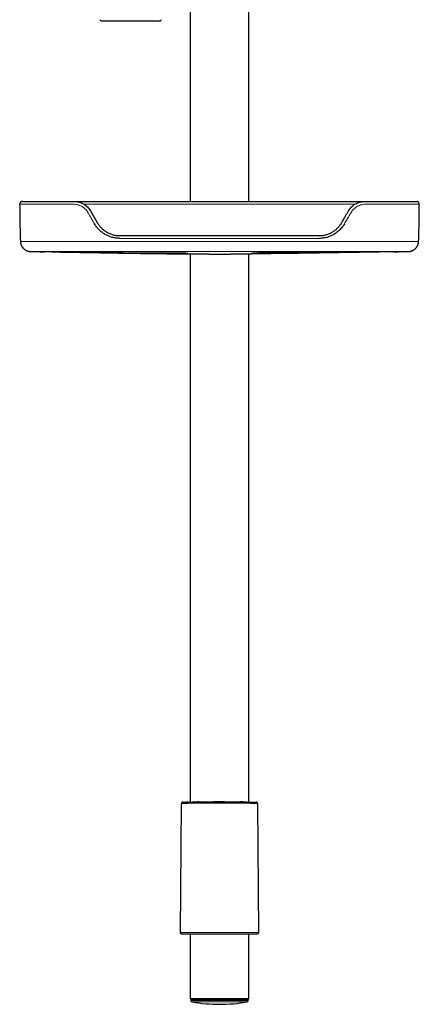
# Model space of a CAD drawing. Header units: millimetres. Extents: x 8 to 846, y 12 to 2113.
# Tile 225 of 256: x 436 to 588, y 1099 to 1474. Entities that reach past the tile are written whole.
import ezdxf

# ---------------------------------------------------------------- set-up
doc = ezdxf.new("R2010")
doc.units = ezdxf.units.MM

msp = doc.modelspace()

# ---------------------------------------------------------------- linework, layer by layer
at = {"color": 7, "linetype": 'Continuous', "lineweight": 30}
for p, q in [((500.69, 1508), (500.69, 1405)), ((523.19, 1405), (523.19, 1508)), ((489.17, 1473.8), (466.91, 1473.8)), ((497.25, 1405), (526.62, 1405)), ((462.68, 1401.5), (463.23, 1400.55)), ((463.23, 1400.55), (465.28, 1397)), ((473.94, 1392), (549.94, 1392)), ((440.03, 1385.95), (440.08, 1385.95)), ((496.93, 1385.07), (496.45, 1385.08)), ((500.69, 1385.04), (500.69, 1176.1)), ((523.19, 1176.1), (523.19, 1385.04)), ((497.37, 1175.53), (496.94, 1126.37)), ((499.31, 1176.07), (499.22, 1176.06)), ((526.93, 1126.37), (526.51, 1175.54)), ((497.42, 1125.87), (498.38, 1125.83)), ((498.39, 1125.83), (525.48, 1125.83)), ((500.69, 1125.83), (500.69, 1101.2)), ((523.19, 1101.2), (523.19, 1125.83)), ((525.5, 1125.83), (526.45, 1125.87)), ((500.69, 1101.2), (500.89, 1101)), ((500.69, 1101.2), (523.19, 1101.2)), ((522.99, 1101), (500.89, 1101)), ((500.99, 1100.69), (501, 1100.41)), ((522.88, 1100.41), (522.88, 1100.69)), ((522.99, 1101), (523.19, 1101.2))]:
    msp.add_line(p, q, dxfattribs=at)
at = {"color": 8, "linetype": 'Continuous', "lineweight": 0}
for p, q in [((527.62, 1404.02), (496.25, 1404.02)), ((447.94, 1385.83), (447.94, 1385.82)), ((447.94, 1385.82), (447.94, 1385.83)), ((496.93, 1385.07), (496.93, 1385.07)), ((526.94, 1385.27), (526.94, 1385.41)), ((526.94, 1385.07), (526.94, 1385.07)), ((526.94, 1385.07), (526.94, 1385.07)), ((575.94, 1385.83), (575.94, 1385.82)), ((575.94, 1385.82), (575.94, 1385.83)), ((496.94, 1126.37), (526.93, 1126.37)), ((526.45, 1125.87), (497.42, 1125.87)), ((498.38, 1125.83), (525.5, 1125.83)), ((511.94, 1100.69), (500.99, 1100.69)), ((501, 1100.41), (511.94, 1100.41)), ((522.47, 1099.93), (501.41, 1099.93)), ((522.88, 1100.69), (511.94, 1100.69)), ((511.94, 1100.41), (522.88, 1100.41))]:
    msp.add_line(p, q, dxfattribs=at)
at = {"color": 8, "linetype": 'Continuous', "lineweight": 0, "flags": 128}
msp.add_lwpolyline([(496.94, 1385.27), (496.94, 1385.28), (496.94, 1385.3), (496.94, 1385.32), (496.94, 1385.36), (496.94, 1385.41), (496.94, 1385.41)], dxfattribs=at)
at = {"color": 7, "linetype": 'Continuous', "lineweight": 30}
for centre, radius, start, end in [((466.91, 1474.3), 0.5, 177.5187, 270), ((489.17, 1474.3), 0.5, 270, 2.4813), ((497.44, 1126.37), 0.5, 179.5, 267.9546), ((526.43, 1126.37), 0.5, 272.0454, 0.5), ((498.39, 1126.33), 0.5, 267.9546, 270), ((525.48, 1126.33), 0.5, 270, 272.0454), ((501.29, 1100.7), 0.3, 90, 181), ((501.5, 1100.42), 0.5, 181, 259.9391), ((511.94, 1159.26), 60.26, 259.9391, 280.0609), ((522.38, 1100.42), 0.5, 280.0609, 359), ((522.58, 1100.7), 0.3, 359, 90)]:
    msp.add_arc(centre, radius, start, end, dxfattribs=at)
at = {"color": 8, "linetype": 'Continuous', "lineweight": 0}
for centre, start, end in [((454.68, 1385.78), 179.1153, 179.5268), ((569.19, 1385.78), 0.4734, 0.8854)]:
    msp.add_arc(centre, 4.43, start, end, dxfattribs=at)
at = {"color": 7, "linetype": 'Continuous', "lineweight": 30}
for points, knots in [([(436.74, 1405), (436.72, 1405), (436.69, 1405), (436.65, 1405), (436.62, 1405), (436.58, 1404.99), (436.55, 1404.99), (436.53, 1404.99), (436.5, 1404.98), (436.48, 1404.98), (436.46, 1404.98), (436.44, 1404.97), (436.43, 1404.97), (436.41, 1404.97), (436.4, 1404.96), (436.39, 1404.96), (436.38, 1404.95), (436.37, 1404.95), (436.36, 1404.95), (436.36, 1404.95), (436.35, 1404.95), (436.35, 1404.95), (436.34, 1404.94), (436.34, 1404.94), (436.33, 1404.94), (436.28, 1404.92), (436.2, 1404.88), (436.1, 1404.82), (436.01, 1404.75), (435.92, 1404.66), (435.84, 1404.55), (435.77, 1404.43), (435.72, 1404.3), (435.68, 1404.15), (435.68, 1404.05), (435.67, 1404)], [0, 0, 0, 0, 0.096834, 0.187209, 0.271126, 0.348586, 0.419587, 0.483036, 0.540255, 0.591244, 0.636005, 0.665769, 0.69196, 0.714578, 0.733629, 0.749116, 0.761052, 0.767689, 0.77237, 0.774001, 0.775192, 0.775645, 0.776026, 0.777944, 0.779455, 0.782165, 0.804605, 0.827944, 0.845626, 0.868215, 0.895589, 0.919006, 0.944534, 0.971718, 1, 1, 1, 1]), ([(435.67, 1404), (435.67, 1403.84), (435.67, 1403.51), (435.68, 1403.02), (435.68, 1402.53), (435.68, 1402.07), (435.69, 1401.64), (435.69, 1401.21), (435.7, 1400.8), (435.7, 1400.4), (435.71, 1400.04), (435.71, 1399.73), (435.71, 1399.47), (435.72, 1399.26), (435.72, 1399.08), (435.72, 1398.92), (435.72, 1398.79), (435.72, 1398.68), (435.73, 1398.59), (435.73, 1398.53), (435.73, 1398.47), (435.73, 1398.42), (435.73, 1398.34), (435.73, 1398.23), (435.73, 1398.08), (435.74, 1397.9), (435.74, 1397.68), (435.75, 1397.43), (435.75, 1397.15), (435.76, 1396.84), (435.77, 1396.49), (435.77, 1396.1), (435.78, 1395.7), (435.79, 1395.27), (435.8, 1394.82), (435.81, 1394.35), (435.83, 1393.84), (435.84, 1393.3), (435.86, 1392.75), (435.88, 1392.18), (435.89, 1391.59), (435.91, 1390.98), (435.93, 1390.38), (435.95, 1389.97), (435.95, 1389.78)], [0, 0, 0, 0, 0.032577, 0.069136, 0.10367, 0.136177, 0.166658, 0.195114, 0.22605, 0.254171, 0.279479, 0.301973, 0.318851, 0.333704, 0.346531, 0.357363, 0.366614, 0.374411, 0.380431, 0.38516, 0.388596, 0.391915, 0.397036, 0.405076, 0.415477, 0.42824, 0.443364, 0.460851, 0.480699, 0.502908, 0.52748, 0.554413, 0.583708, 0.61318, 0.64471, 0.678298, 0.713942, 0.751644, 0.791403, 0.830775, 0.871975, 0.915004, 0.959862, 1, 1, 1, 1]), ([(436.73, 1405), (436.71, 1405), (436.67, 1405), (436.67, 1405), (436.73, 1405), (436.87, 1405), (437.06, 1405), (437.22, 1405), (437.29, 1405), (437.31, 1405), (437.34, 1405), (437.36, 1405), (437.38, 1405), (437.43, 1405), (437.5, 1405), (437.59, 1405), (437.67, 1405), (437.74, 1405), (437.8, 1405), (437.84, 1405), (437.89, 1405), (437.94, 1405), (438.01, 1405), (438.11, 1405), (438.23, 1405), (438.35, 1405), (438.49, 1405), (438.63, 1405), (438.87, 1405), (439.27, 1405), (439.9, 1405), (440.65, 1405), (441.5, 1405), (442.46, 1405), (443.52, 1405), (444.67, 1405), (445.9, 1405), (447.21, 1405), (448.6, 1405), (450.07, 1405), (451.61, 1405), (453.21, 1405), (454.88, 1405), (456.04, 1405), (456.62, 1405)], [0, 0, 0, 0, 0.0407552, 0.0948519, 0.1491732, 0.2037424, 0.2761916, 0.308233, 0.3124366, 0.3166421, 0.3208495, 0.3250586, 0.3292696, 0.3334825, 0.3507398, 0.3664553, 0.3806292, 0.3932618, 0.4004136, 0.4069566, 0.412891, 0.4191108, 0.428187, 0.4413269, 0.4540312, 0.4663028, 0.4781453, 0.4895625, 0.5005585, 0.5336772, 0.5667504, 0.5999128, 0.6332976, 0.6670357, 0.7006886, 0.7340334, 0.7671983, 0.8003137, 0.8335105, 0.8666751, 0.8997791, 0.9329502, 0.9663156, 1, 1, 1, 1]), ([(456.62, 1405), (457.21, 1404.96), (458.41, 1404.87), (459.83, 1404.27), (460.86, 1403.6), (461.56, 1402.99), (462.18, 1402.29), (462.51, 1401.76), (462.68, 1401.5)], [0, 0, 0, 0, 0.2509566, 0.500377, 0.625118, 0.7498801, 0.8747965, 1, 1, 1, 1]), ([(456.68, 1405), (456.87, 1405), (457.36, 1405), (458.16, 1405), (459.07, 1405), (459.96, 1405), (460.84, 1405), (461.7, 1405), (462.56, 1405), (463.44, 1405), (464.31, 1405), (465.2, 1405), (466.59, 1405), (468.5, 1405), (471.09, 1405), (473.82, 1405), (476.72, 1405), (479.68, 1405), (482.72, 1405), (485.83, 1405), (488.94, 1405), (492.05, 1405), (494.12, 1405), (495.16, 1405)], [0, 0, 0, 0, 0.016316, 0.040965, 0.065607, 0.090268, 0.112821, 0.135451, 0.158161, 0.180943, 0.203782, 0.22664, 0.249492, 0.312317, 0.37513, 0.449895, 0.524653, 0.599408, 0.679502, 0.759603, 0.839716, 0.919846, 1, 1, 1, 1]), ([(495.16, 1405), (495.25, 1405), (495.43, 1405), (495.69, 1405), (495.93, 1405), (496.17, 1405), (496.39, 1405), (496.59, 1405), (496.76, 1405), (496.91, 1405), (497.03, 1405), (497.13, 1405), (497.2, 1405), (497.24, 1405), (497.25, 1405), (497.25, 1405)], [0, 0, 0, 0, 0.08273, 0.163781, 0.243737, 0.323022, 0.401928, 0.480652, 0.559332, 0.631535, 0.703928, 0.77668, 0.85003, 0.924319, 1, 1, 1, 1]), ([(526.62, 1405), (526.63, 1405), (526.63, 1405), (526.69, 1405), (526.77, 1405), (526.89, 1405), (527.03, 1405), (527.2, 1405), (527.38, 1405), (527.58, 1405), (527.79, 1405), (528, 1405), (528.23, 1405), (528.47, 1405), (528.63, 1405), (528.71, 1405)], [0, 0, 0, 0, 0.082736, 0.163787, 0.243741, 0.323024, 0.401928, 0.48065, 0.559331, 0.631535, 0.70393, 0.776683, 0.850035, 0.924323, 1, 1, 1, 1]), ([(528.71, 1405), (529.87, 1405), (532.19, 1405), (535.67, 1405), (539.14, 1405), (542.61, 1405), (546.05, 1405), (549.47, 1405), (552.87, 1405), (556.27, 1405), (558.53, 1405), (559.66, 1405)], [0, 0, 0, 0, 0.112048, 0.224059, 0.336045, 0.448016, 0.559982, 0.669955, 0.779942, 0.889954, 1, 1, 1, 1]), ([(559.66, 1405), (560.42, 1405), (561.93, 1405), (564.14, 1405), (565.89, 1405), (566.88, 1405), (567.18, 1405)], [0, 0, 0, 0, 0.294387, 0.585111, 0.873906, 1, 1, 1, 1]), ([(561.2, 1401.5), (561.36, 1401.76), (561.69, 1402.29), (562.31, 1402.98), (563.01, 1403.59), (564.03, 1404.26), (565.46, 1404.87), (566.66, 1404.96), (567.26, 1405)], [0, 0, 0, 0, 0.124405, 0.248762, 0.373198, 0.497843, 0.747735, 1, 1, 1, 1]), ([(567.26, 1405), (567.98, 1405), (569.43, 1405), (571.49, 1405), (573.44, 1405), (575.29, 1405), (577.04, 1405), (578.66, 1405), (580.14, 1405), (581.47, 1405), (582.57, 1405), (583.47, 1405), (584.03, 1405), (584.36, 1405), (584.53, 1405), (584.69, 1405), (584.84, 1405), (584.98, 1405), (585.16, 1405), (585.37, 1405), (585.61, 1405), (585.84, 1405), (586.06, 1405), (586.25, 1405), (586.49, 1405), (586.75, 1405), (586.94, 1405), (587.06, 1405), (587.13, 1405), (587.17, 1405), (587.2, 1405), (587.2, 1405), (587.2, 1405)], [0, 0, 0, 0, 0.044964, 0.089425, 0.133659, 0.177945, 0.222563, 0.267784, 0.312539, 0.356795, 0.400824, 0.437835, 0.475042, 0.48484, 0.494666, 0.504522, 0.51441, 0.524334, 0.534297, 0.554611, 0.578897, 0.607181, 0.639482, 0.673579, 0.701273, 0.767013, 0.832972, 0.866433, 0.899862, 0.933263, 0.966641, 1, 1, 1, 1]), ([(588.2, 1404), (588.2, 1404.04), (588.2, 1404.14), (588.17, 1404.27), (588.13, 1404.38), (588.07, 1404.49), (588.01, 1404.59), (587.94, 1404.67), (587.86, 1404.75), (587.79, 1404.81), (587.72, 1404.86), (587.67, 1404.88), (587.63, 1404.9), (587.59, 1404.92), (587.54, 1404.94), (587.49, 1404.96), (587.44, 1404.97), (587.37, 1404.99), (587.28, 1405), (587.23, 1405), (587.2, 1405)], [0, 0, 0, 0, 0.0803124, 0.1561121, 0.2259219, 0.2885727, 0.3595395, 0.4167147, 0.4715086, 0.5532251, 0.5802436, 0.6070928, 0.6365265, 0.6632852, 0.6948823, 0.7317368, 0.7740832, 0.8392846, 0.914589, 1, 1, 1, 1]), ([(587.92, 1389.79), (587.96, 1390.96), (588.04, 1393.32), (588.12, 1396.89), (588.18, 1400.46), (588.19, 1402.83), (588.2, 1404)], [0, 0, 0, 0, 0.2469287, 0.4999549, 0.7529819, 1, 1, 1, 1]), ([(558.6, 1397), (558.84, 1397.42), (559.33, 1398.26), (560, 1399.43), (560.63, 1400.51), (561.01, 1401.17), (561.2, 1401.5)], [0, 0, 0, 0, 0.279999, 0.560012, 0.780013, 1, 1, 1, 1]), ([(473.84, 1390.97), (473.36, 1390.98), (472.4, 1391.02), (471.15, 1391.28), (470.09, 1391.62), (469.2, 1391.99), (468.19, 1392.53), (467.1, 1393.24), (466, 1394.19), (465.04, 1395.27), (464.53, 1396.07), (464.27, 1396.48)], [0, 0, 0, 0, 0.124762, 0.248195, 0.330863, 0.414557, 0.499899, 0.627918, 0.752368, 0.87561, 1, 1, 1, 1]), ([(465.28, 1397), (465.47, 1396.68), (465.88, 1396.04), (466.63, 1395.14), (467.53, 1394.29), (468.56, 1393.53), (469.74, 1392.89), (471.04, 1392.4), (472.45, 1392.06), (473.44, 1392.02), (473.94, 1392)], [0, 0, 0, 0, 0.106372, 0.218054, 0.335053, 0.457375, 0.585027, 0.718012, 0.856336, 1, 1, 1, 1]), ([(549.94, 1392), (550.46, 1392.02), (551.47, 1392.07), (552.91, 1392.42), (554.23, 1392.93), (555.41, 1393.59), (556.43, 1394.36), (557.3, 1395.2), (558.02, 1396.07), (558.41, 1396.7), (558.6, 1397)], [0, 0, 0, 0, 0.14846, 0.29021, 0.425253, 0.553591, 0.675229, 0.790172, 0.898427, 1, 1, 1, 1]), ([(559.6, 1396.48), (559.43, 1396.21), (559.09, 1395.66), (558.5, 1394.91), (557.86, 1394.2), (557.15, 1393.56), (556.37, 1392.97), (555.54, 1392.45), (554.68, 1391.99), (553.78, 1391.62), (552.87, 1391.33), (551.94, 1391.12), (551, 1390.99), (550.36, 1390.97), (550.04, 1390.97)], [0, 0, 0, 0, 0.083386, 0.165877, 0.248128, 0.330805, 0.414582, 0.500121, 0.585418, 0.669074, 0.751712, 0.833978, 0.916525, 1, 1, 1, 1]), ([(435.95, 1389.8), (435.96, 1389.7), (435.97, 1389.49), (436.02, 1389.19), (436.09, 1388.9), (436.17, 1388.63), (436.27, 1388.37), (436.4, 1388.1), (436.54, 1387.86), (436.68, 1387.64), (436.82, 1387.46), (436.95, 1387.3), (437.08, 1387.16), (437.2, 1387.04), (437.35, 1386.91), (437.5, 1386.78), (437.67, 1386.66), (437.83, 1386.56), (437.99, 1386.46), (438.15, 1386.37), (438.31, 1386.3), (438.48, 1386.23), (438.65, 1386.16), (438.84, 1386.1), (439.05, 1386.05), (439.26, 1386.01), (439.48, 1385.97), (439.7, 1385.95), (439.84, 1385.95), (439.92, 1385.95)], [0, 0, 0, 0, 0.043223, 0.085189, 0.125628, 0.164297, 0.200979, 0.24376, 0.282861, 0.318064, 0.349212, 0.376439, 0.402134, 0.426919, 0.450788, 0.481193, 0.510008, 0.537288, 0.563663, 0.591384, 0.620958, 0.652642, 0.686643, 0.723128, 0.770369, 0.821553, 0.876818, 0.936272, 1, 1, 1, 1]), ([(583.92, 1385.95), (583.93, 1385.95), (583.97, 1385.95), (584.01, 1385.95), (584.06, 1385.95), (584.1, 1385.95), (584.14, 1385.96), (584.17, 1385.96), (584.2, 1385.96), (584.23, 1385.96), (584.26, 1385.96), (584.28, 1385.97), (584.3, 1385.97), (584.32, 1385.97), (584.34, 1385.97), (584.36, 1385.97), (584.4, 1385.98), (584.47, 1385.99), (584.55, 1386), (584.64, 1386.01), (584.71, 1386.03), (584.8, 1386.05), (584.91, 1386.07), (585.05, 1386.11), (585.22, 1386.17), (585.43, 1386.24), (585.67, 1386.35), (585.9, 1386.47), (586.14, 1386.62), (586.33, 1386.76), (586.5, 1386.89), (586.64, 1387.02), (586.77, 1387.15), (586.9, 1387.28), (587.02, 1387.42), (587.15, 1387.59), (587.27, 1387.77), (587.39, 1387.96), (587.5, 1388.17), (587.61, 1388.4), (587.7, 1388.65), (587.79, 1388.91), (587.85, 1389.2), (587.9, 1389.5), (587.91, 1389.7), (587.92, 1389.81)], [0, 0, 0, 0, 0.051894, 0.100158, 0.144799, 0.185856, 0.223334, 0.257229, 0.287539, 0.311118, 0.33195, 0.350035, 0.365375, 0.377975, 0.387843, 0.395003, 0.399521, 0.416455, 0.431049, 0.443521, 0.451698, 0.459102, 0.473177, 0.487761, 0.50292, 0.528394, 0.5554, 0.583522, 0.611446, 0.639016, 0.658455, 0.677655, 0.696594, 0.715251, 0.73404, 0.755038, 0.778472, 0.800916, 0.825093, 0.850914, 0.878265, 0.907015, 0.937006, 0.968066, 1, 1, 1, 1]), ([(439.92, 1385.95), (439.95, 1385.95), (440.04, 1385.94), (440.2, 1385.94), (440.4, 1385.94), (440.66, 1385.94), (441, 1385.93), (441.42, 1385.92), (441.86, 1385.92), (442.33, 1385.91), (442.82, 1385.9), (443.28, 1385.9), (443.67, 1385.89), (443.99, 1385.89), (444.28, 1385.88), (444.54, 1385.88), (444.79, 1385.87), (444.98, 1385.87), (445.09, 1385.87), (445.11, 1385.87)], [0, 0, 0, 0, 0.016864, 0.05233, 0.090904, 0.13029, 0.205768, 0.285106, 0.370374, 0.461332, 0.556976, 0.657209, 0.724613, 0.785805, 0.840614, 0.890591, 0.939327, 0.986967, 1, 1, 1, 1]), ([(439.99, 1385.95), (439.98, 1385.95), (439.92, 1385.95), (439.93, 1385.95), (439.94, 1385.95)], [0, 0, 0, 0, 0.278474, 1, 1, 1, 1]), ([(439.99, 1385.95), (440.06, 1385.95), (440.26, 1385.94), (440.51, 1385.94), (440.75, 1385.94), (440.93, 1385.93), (441.11, 1385.93), (441.25, 1385.93), (441.37, 1385.93), (441.46, 1385.92), (441.51, 1385.92), (441.54, 1385.92), (441.54, 1385.92), (441.54, 1385.92)], [0, 0, 0, 0, 0.102824, 0.281214, 0.370174, 0.45899, 0.545019, 0.625148, 0.702351, 0.780052, 0.861611, 0.949948, 1, 1, 1, 1]), ([(445.11, 1385.87), (445.12, 1385.87), (445.13, 1385.87), (445.15, 1385.87), (445.15, 1385.87)], [0, 0, 0, 0, 0.991787, 1, 1, 1, 1]), ([(447.94, 1385.82), (447.81, 1385.83), (447.56, 1385.83), (447.19, 1385.84), (446.83, 1385.84), (446.49, 1385.85), (446.17, 1385.85), (445.89, 1385.86), (445.64, 1385.86), (445.43, 1385.86), (445.26, 1385.87), (445.15, 1385.87), (445.12, 1385.87), (445.11, 1385.87)], [0, 0, 0, 0, 0.096094, 0.191477, 0.286501, 0.381456, 0.476625, 0.572336, 0.668185, 0.763685, 0.858979, 0.954115, 1, 1, 1, 1]), ([(447.94, 1385.82), (452.02, 1385.75), (460.19, 1385.62), (471.07, 1385.42), (480.6, 1385.27), (488.77, 1385.15), (494.21, 1385.1), (496.93, 1385.07)], [0, 0, 0, 0, 0.2500064, 0.5000137, 0.6666814, 0.8333438, 1, 1, 1, 1]), ([(450.25, 1385.85), (454.14, 1385.79), (461.92, 1385.68), (473.59, 1385.52), (485.27, 1385.43), (493.05, 1385.42), (496.94, 1385.41)], [0, 0, 0, 0, 0.250012, 0.500018, 0.750013, 1, 1, 1, 1]), ([(496.93, 1385.07), (497.04, 1385.07), (497.25, 1385.07), (497.57, 1385.07), (497.88, 1385.06), (498.18, 1385.06), (498.46, 1385.06), (498.72, 1385.06), (498.96, 1385.05), (499.18, 1385.05), (499.36, 1385.05), (499.52, 1385.05), (499.64, 1385.05), (499.73, 1385.05), (499.78, 1385.05), (499.79, 1385.05), (499.79, 1385.05)], [0, 0, 0, 0, 0.074236, 0.147856, 0.221678, 0.295236, 0.368852, 0.442674, 0.516236, 0.589849, 0.66367, 0.737236, 0.810845, 0.884667, 0.958236, 1, 1, 1, 1]), ([(499.79, 1385.05), (499.84, 1385.05), (500.06, 1385.05), (500.45, 1385.04), (500.94, 1385.04), (501.41, 1385.04), (501.85, 1385.03), (502.28, 1385.03), (502.7, 1385.03), (503.13, 1385.02), (503.59, 1385.02), (504.07, 1385.02), (504.58, 1385.02), (505.08, 1385.01), (505.52, 1385.01), (505.88, 1385.01), (506.18, 1385.01), (506.45, 1385.01), (506.68, 1385.01), (506.86, 1385.01), (507.02, 1385.01), (507.18, 1385.01), (507.34, 1385.01), (507.52, 1385.01), (507.71, 1385.01), (507.92, 1385), (508.2, 1385), (508.56, 1385), (508.96, 1385), (509.36, 1385), (509.76, 1385), (510.35, 1385), (511.13, 1385), (512.1, 1385), (513.06, 1385), (513.81, 1385), (514.33, 1385), (514.65, 1385), (514.96, 1385), (515.26, 1385), (515.55, 1385), (515.81, 1385), (516.06, 1385), (516.3, 1385.01), (516.59, 1385.01), (516.91, 1385.01), (517.27, 1385.01), (517.62, 1385.01), (517.97, 1385.01), (518.31, 1385.01), (518.71, 1385.01), (519.16, 1385.02), (519.68, 1385.02), (520.2, 1385.02), (520.71, 1385.02), (521.21, 1385.03), (521.71, 1385.03), (522.17, 1385.03), (522.62, 1385.04), (523.05, 1385.04), (523.52, 1385.04), (523.86, 1385.05), (524.06, 1385.05), (524.09, 1385.05)], [0, 0, 0, 0, 0.006348, 0.027518, 0.047777, 0.067112, 0.085266, 0.102329, 0.119666, 0.137457, 0.155237, 0.176141, 0.197005, 0.217844, 0.239016, 0.250591, 0.262687, 0.275614, 0.283611, 0.291162, 0.297836, 0.303631, 0.310989, 0.318285, 0.325683, 0.334158, 0.34386, 0.361023, 0.37751, 0.393832, 0.41016, 0.427226, 0.46681, 0.506443, 0.546112, 0.585872, 0.598593, 0.611345, 0.624172, 0.636908, 0.648959, 0.659696, 0.669431, 0.679263, 0.690241, 0.70439, 0.719397, 0.734185, 0.748347, 0.762223, 0.776102, 0.797359, 0.818642, 0.83997, 0.861151, 0.881902, 0.901879, 0.922147, 0.939137, 0.957117, 0.97612, 0.996159, 1, 1, 1, 1]), ([(524.09, 1385.05), (524.09, 1385.05), (524.1, 1385.05), (524.12, 1385.05), (524.15, 1385.05), (524.16, 1385.05)], [0, 0, 0, 0, 0.345308, 0.964722, 1, 1, 1, 1]), ([(573.62, 1385.85), (568.44, 1385.77), (558.07, 1385.62), (542.5, 1385.44), (532.13, 1385.42), (526.94, 1385.41)], [0, 0, 0, 0, 0.3332701, 0.6666501, 1, 1, 1, 1]), ([(575.94, 1385.82), (571.86, 1385.75), (563.69, 1385.61), (551.44, 1385.39), (539.2, 1385.2), (531.03, 1385.11), (526.94, 1385.07)], [0, 0, 0, 0, 0.249949, 0.499927, 0.749941, 1, 1, 1, 1]), ([(578.47, 1385.86), (578.46, 1385.86), (578.4, 1385.86), (578.24, 1385.86), (577.99, 1385.86), (577.7, 1385.85), (577.39, 1385.85), (577.05, 1385.84), (576.69, 1385.84), (576.32, 1385.83), (576.06, 1385.83), (575.94, 1385.82)], [0, 0, 0, 0, 0.0199053, 0.1424681, 0.2654783, 0.3883117, 0.5104493, 0.6323121, 0.7542633, 0.8766761, 1, 1, 1, 1]), ([(578.47, 1385.86), (578.51, 1385.87), (578.7, 1385.87), (579.05, 1385.87), (579.51, 1385.88), (579.97, 1385.89), (580.5, 1385.9), (581.07, 1385.9), (581.69, 1385.91), (582.29, 1385.92), (582.86, 1385.93), (583.37, 1385.94), (583.68, 1385.95), (583.82, 1385.95)], [0, 0, 0, 0, 0.022449, 0.102546, 0.185981, 0.272674, 0.359147, 0.479333, 0.595589, 0.707927, 0.81636, 0.920901, 1, 1, 1, 1]), ([(578.7, 1385.87), (578.71, 1385.87), (578.73, 1385.87), (578.75, 1385.87), (578.76, 1385.87)], [0, 0, 0, 0, 0.278203, 1, 1, 1, 1]), ([(578.8, 1385.87), (578.82, 1385.87), (578.84, 1385.87), (578.82, 1385.87), (578.78, 1385.87), (578.76, 1385.87)], [0, 0, 0, 0, 0.38434, 0.768364, 1, 1, 1, 1]), ([(583.47, 1385.94), (583.47, 1385.94), (583.48, 1385.94), (583.49, 1385.94), (583.52, 1385.94), (583.56, 1385.94), (583.6, 1385.94), (583.65, 1385.94), (583.72, 1385.94), (583.79, 1385.95), (583.85, 1385.95), (583.88, 1385.95)], [0, 0, 0, 0, 0.1477953, 0.3012693, 0.4058372, 0.5034151, 0.5963433, 0.6873216, 0.7792218, 0.8748328, 1, 1, 1, 1]), ([(497.97, 1176.03), (497.95, 1176.03), (497.91, 1176.03), (497.87, 1176.03), (497.83, 1176.02), (497.79, 1176.02), (497.76, 1176.01), (497.73, 1176), (497.7, 1175.99), (497.67, 1175.98), (497.65, 1175.97), (497.63, 1175.96), (497.61, 1175.95), (497.6, 1175.94), (497.59, 1175.94), (497.57, 1175.92), (497.54, 1175.9), (497.51, 1175.87), (497.47, 1175.83), (497.44, 1175.77), (497.41, 1175.7), (497.38, 1175.62), (497.38, 1175.56), (497.37, 1175.53)], [0, 0, 0, 0, 0.1271643, 0.243075, 0.3477074, 0.4410432, 0.5230735, 0.5938025, 0.6532583, 0.7015139, 0.7387426, 0.7653829, 0.7751161, 0.7829108, 0.7863183, 0.796553, 0.8109597, 0.8317099, 0.8591011, 0.8862792, 0.919425, 0.9577383, 1, 1, 1, 1]), ([(497.93, 1176.03), (497.94, 1176.03), (497.97, 1176.03), (498.06, 1176.03), (498.18, 1176.04), (498.35, 1176.04), (498.54, 1176.05), (498.76, 1176.05), (499.02, 1176.06), (499.3, 1176.07), (499.62, 1176.07), (499.96, 1176.08), (500.33, 1176.09), (500.74, 1176.1), (501.17, 1176.11), (501.62, 1176.12), (502.1, 1176.13), (502.6, 1176.14), (503.12, 1176.15), (503.65, 1176.16), (504.21, 1176.17), (504.79, 1176.17), (505.38, 1176.18), (505.99, 1176.19), (506.61, 1176.2), (507.25, 1176.2), (507.87, 1176.21), (508.46, 1176.21), (509.01, 1176.22), (509.57, 1176.22), (510.05, 1176.22), (510.43, 1176.22), (510.73, 1176.22), (511.03, 1176.22), (511.33, 1176.22), (511.63, 1176.22), (512, 1176.23), (512.44, 1176.22), (512.95, 1176.22), (513.45, 1176.22), (513.96, 1176.22), (514.46, 1176.22), (514.97, 1176.22), (515.47, 1176.21), (516.02, 1176.21), (516.62, 1176.2), (517.25, 1176.2), (517.88, 1176.19), (518.48, 1176.18), (519.08, 1176.17), (519.65, 1176.17), (520.21, 1176.16), (520.75, 1176.15), (521.27, 1176.14), (521.76, 1176.13), (522.24, 1176.12), (522.7, 1176.11), (523.13, 1176.1), (523.53, 1176.09), (523.91, 1176.08), (524.25, 1176.07), (524.57, 1176.07), (524.86, 1176.06), (525.11, 1176.05), (525.34, 1176.05), (525.53, 1176.04), (525.69, 1176.04), (525.82, 1176.03), (525.91, 1176.03), (525.94, 1176.03), (525.95, 1176.03)], [0, 0, 0, 0, 0.007658, 0.02428, 0.040767, 0.057158, 0.07349, 0.089804, 0.106138, 0.122471, 0.138777, 0.155096, 0.171466, 0.187925, 0.204512, 0.221135, 0.237636, 0.254051, 0.270419, 0.28678, 0.303173, 0.319578, 0.335926, 0.352256, 0.368605, 0.385013, 0.401517, 0.415398, 0.429209, 0.442971, 0.456708, 0.463902, 0.471098, 0.4783, 0.485511, 0.492735, 0.499975, 0.512288, 0.524577, 0.536856, 0.54914, 0.561446, 0.57379, 0.586189, 0.598659, 0.615209, 0.631642, 0.647997, 0.66431, 0.680623, 0.696972, 0.713304, 0.729619, 0.745956, 0.762355, 0.778852, 0.795487, 0.812133, 0.828641, 0.845048, 0.861394, 0.877717, 0.894057, 0.910423, 0.926741, 0.943047, 0.959382, 0.975782, 0.992288, 1, 1, 1, 1]), ([(499.96, 1176.08), (499.89, 1176.08), (499.75, 1176.08), (499.56, 1176.07), (499.39, 1176.07), (499.24, 1176.06), (499.12, 1176.06), (499.05, 1176.06), (499.02, 1176.06)], [0, 0, 0, 0, 0.185293, 0.377983, 0.555794, 0.718718, 0.866773, 1, 1, 1, 1]), ([(504.21, 1176.17), (504.14, 1176.16), (503.98, 1176.16), (503.75, 1176.16), (503.61, 1176.16), (503.54, 1176.15)], [0, 0, 0, 0, 0.319266, 0.652176, 1, 1, 1, 1]), ([(513.84, 1176.22), (513.78, 1176.22), (513.66, 1176.22), (513.45, 1176.22), (513.22, 1176.22), (512.98, 1176.22), (512.75, 1176.22), (512.53, 1176.22), (512.34, 1176.22), (512.15, 1176.22), (512.02, 1176.22), (511.93, 1176.21), (511.89, 1176.21), (511.85, 1176.21), (511.81, 1176.21), (511.76, 1176.21), (511.7, 1176.22), (511.63, 1176.22), (511.55, 1176.22), (511.46, 1176.22), (511.33, 1176.22), (511.15, 1176.22), (510.93, 1176.22), (510.67, 1176.22), (510.37, 1176.22), (510.04, 1176.22), (509.8, 1176.22), (509.68, 1176.22)], [0, 0, 0, 0, 0.04285, 0.0925326, 0.1491745, 0.2084969, 0.2640791, 0.3149699, 0.3621938, 0.4060839, 0.4478861, 0.4594058, 0.4693504, 0.4775666, 0.4891346, 0.5010199, 0.5146845, 0.5302375, 0.5486937, 0.570974, 0.5977872, 0.6428797, 0.6968018, 0.7595191, 0.83099, 0.9111673, 1, 1, 1, 1]), ([(520.98, 1176.14), (520.91, 1176.14), (520.76, 1176.15), (520.51, 1176.15), (520.23, 1176.15), (519.95, 1176.16), (519.75, 1176.16), (519.65, 1176.17)], [0, 0, 0, 0, 0.1852642, 0.3843664, 0.5957325, 0.8023317, 1, 1, 1, 1]), ([(526.5, 1175.53), (526.5, 1175.56), (526.5, 1175.62), (526.47, 1175.7), (526.44, 1175.77), (526.41, 1175.83), (526.37, 1175.87), (526.34, 1175.9), (526.31, 1175.92), (526.3, 1175.93), (526.29, 1175.94), (526.28, 1175.94), (526.27, 1175.95), (526.25, 1175.96), (526.23, 1175.97), (526.21, 1175.98), (526.18, 1175.99), (526.15, 1176), (526.12, 1176.01), (526.09, 1176.02), (526.05, 1176.02), (526.01, 1176.03), (525.96, 1176.03), (525.93, 1176.03), (525.91, 1176.03)], [0, 0, 0, 0, 0.042166, 0.080404, 0.113499, 0.140653, 0.168034, 0.188795, 0.203238, 0.210313, 0.213562, 0.216969, 0.224764, 0.234501, 0.261166, 0.298437, 0.346748, 0.406263, 0.477046, 0.559115, 0.652465, 0.757079, 0.872933, 1, 1, 1, 1])]:
    msp.add_open_spline(points, degree=3, knots=knots, dxfattribs=at)
at = {"color": 8, "linetype": 'Continuous', "lineweight": 0}
for points, knots in [([(456.24, 1404), (455.35, 1404), (453.55, 1404), (451, 1404), (448.56, 1404), (446.27, 1404), (444.14, 1404), (442.38, 1404), (440.94, 1404), (439.79, 1404), (438.81, 1404), (438.02, 1404), (437.42, 1404), (437.02, 1404), (436.71, 1404), (436.33, 1404), (435.96, 1404), (435.7, 1404), (435.69, 1404), (435.69, 1404)], [0, 0, 0, 0, 0.054833, 0.110096, 0.166034, 0.22295, 0.281213, 0.340928, 0.386521, 0.432693, 0.479363, 0.526405, 0.573709, 0.621207, 0.668679, 0.715878, 0.821559, 0.922207, 1, 1, 1, 1]), ([(461.62, 1400.99), (461.47, 1401.22), (461.17, 1401.68), (460.61, 1402.28), (459.98, 1402.8), (459.29, 1403.24), (458.56, 1403.57), (457.54, 1403.91), (456.76, 1403.96), (456.24, 1404)], [0, 0, 0, 0, 0.123494, 0.247723, 0.372398, 0.497111, 0.622236, 0.748203, 1, 1, 1, 1]), ([(495.21, 1404), (492.51, 1404), (487.21, 1404), (479.42, 1404), (473.19, 1404), (468.43, 1404), (465.15, 1404), (462.39, 1404), (460.8, 1404), (460.2, 1404)], [0, 0, 0, 0, 0.229908, 0.451666, 0.665431, 0.763375, 0.858999, 0.947005, 1, 1, 1, 1]), ([(496.23, 1404.01), (496.22, 1404.01), (496.18, 1404.01), (496.09, 1404.01), (495.95, 1404.01), (495.78, 1404.01), (495.59, 1404), (495.4, 1404), (495.27, 1404), (495.21, 1404)], [0, 0, 0, 0, 0.133772, 0.280506, 0.430552, 0.580598, 0.727332, 0.86786, 1, 1, 1, 1]), ([(528.67, 1404), (528.61, 1404), (528.48, 1404), (528.28, 1404), (528.1, 1404.01), (527.93, 1404.01), (527.79, 1404.01), (527.69, 1404.01), (527.66, 1404.01), (527.64, 1404.01)], [0, 0, 0, 0, 0.132441, 0.273291, 0.420361, 0.570752, 0.721143, 0.868214, 1, 1, 1, 1]), ([(559.53, 1404), (558.36, 1404), (556.03, 1404), (552.53, 1404), (549.04, 1404), (545.57, 1404), (542.12, 1404), (538.72, 1404), (535.35, 1404), (532, 1404), (529.78, 1404), (528.67, 1404)], [0, 0, 0, 0, 0.11406, 0.227705, 0.340891, 0.453571, 0.565701, 0.675248, 0.784176, 0.892442, 1, 1, 1, 1]), ([(563.67, 1404), (563.2, 1404), (561.84, 1404), (560.44, 1404), (559.53, 1404)], [0, 0, 0, 0, 0.35058, 1, 1, 1, 1]), ([(567.63, 1404), (567.11, 1403.96), (566.33, 1403.91), (565.31, 1403.57), (564.58, 1403.23), (563.89, 1402.8), (563.27, 1402.27), (562.71, 1401.67), (562.41, 1401.22), (562.26, 1400.99)], [0, 0, 0, 0, 0.2523944, 0.378274, 0.5034005, 0.6280824, 0.7525416, 0.8765568, 1, 1, 1, 1]), ([(588.19, 1404), (588.19, 1404), (588.2, 1404), (588.13, 1404), (587.97, 1404), (587.72, 1404), (587.4, 1404), (587, 1404), (586.58, 1404), (585.8, 1404), (584.76, 1404), (583.43, 1404), (581.85, 1404), (580.02, 1404), (577.95, 1404), (575.66, 1404), (573.17, 1404), (570.5, 1404), (568.59, 1404), (567.63, 1404)], [0, 0, 0, 0, 0.028763, 0.096254, 0.163207, 0.229297, 0.294184, 0.35755, 0.419274, 0.479561, 0.538192, 0.595839, 0.653177, 0.710514, 0.767925, 0.825484, 0.883273, 0.941399, 1, 1, 1, 1]), ([(462.18, 1400.04), (462.07, 1400.22), (461.89, 1400.53), (461.7, 1400.85), (461.62, 1400.99)], [0, 0, 0, 0, 0.56, 1, 1, 1, 1]), ([(464.27, 1396.48), (463.93, 1397.07), (463.23, 1398.26), (462.53, 1399.45), (462.18, 1400.04)], [0, 0, 0, 0, 0.49964, 1, 1, 1, 1]), ([(562.26, 1400.99), (562.18, 1400.85), (562.03, 1400.59), (561.79, 1400.2), (561.57, 1399.82), (561.35, 1399.45), (561.14, 1399.09), (560.85, 1398.61), (560.49, 1398), (560.05, 1397.24), (559.75, 1396.74), (559.6, 1396.48)], [0, 0, 0, 0, 0.089926, 0.177218, 0.261875, 0.343893, 0.42327, 0.500004, 0.662967, 0.829631, 1, 1, 1, 1]), ([(435.97, 1389.79), (435.98, 1389.79), (435.98, 1389.79), (436.24, 1389.79), (436.73, 1389.79), (437.27, 1389.79), (438.09, 1389.79), (439.16, 1389.79), (440.56, 1389.79), (442.25, 1389.79), (444.19, 1389.79), (446.34, 1389.79), (448.66, 1389.79), (451.13, 1389.79), (453.73, 1389.79), (456.44, 1389.79), (459.27, 1389.79), (461.23, 1389.79), (462.23, 1389.79)], [0, 0, 0, 0, 0.067194, 0.16004, 0.257543, 0.357471, 0.415402, 0.472818, 0.529601, 0.585556, 0.640437, 0.693945, 0.746131, 0.797376, 0.848005, 0.898283, 0.948691, 1, 1, 1, 1]), ([(462.23, 1389.79), (463.74, 1389.79), (466.83, 1389.79), (471.57, 1389.79), (476.46, 1389.79), (481.48, 1389.79), (486.59, 1389.79), (494.18, 1389.79), (504.21, 1389.79), (515.65, 1389.79), (526.04, 1389.79), (535.3, 1389.79), (542.71, 1389.79), (548.29, 1389.79), (552.07, 1389.79), (555.8, 1389.79), (559.46, 1389.79), (563.03, 1389.79), (566.43, 1389.79), (569.5, 1389.79), (572.27, 1389.79), (574.73, 1389.79), (577.01, 1389.79), (579.09, 1389.79), (580.95, 1389.79), (582.58, 1389.79), (583.97, 1389.79), (585.15, 1389.79), (586.09, 1389.79), (586.64, 1389.79), (587.08, 1389.79), (587.44, 1389.79), (587.71, 1389.79), (587.87, 1389.79), (587.93, 1389.79), (587.91, 1389.79), (587.91, 1389.79)], [0, 0, 0, 0, 0.028871, 0.058943, 0.08993, 0.121655, 0.153976, 0.186752, 0.265002, 0.343465, 0.402553, 0.460998, 0.518468, 0.542707, 0.566666, 0.590298, 0.613525, 0.636211, 0.658404, 0.680251, 0.699183, 0.718006, 0.736756, 0.755463, 0.77415, 0.792845, 0.811592, 0.830515, 0.85255, 0.875431, 0.89918, 0.923489, 0.948237, 0.973326, 0.998651, 1, 1, 1, 1]), ([(550.04, 1390.97), (547.58, 1390.97), (542.62, 1390.97), (535.11, 1390.97), (527.48, 1390.97), (519.77, 1390.97), (512, 1390.97), (504.22, 1390.97), (496.46, 1390.97), (488.78, 1390.97), (481.24, 1390.97), (476.28, 1390.97), (473.84, 1390.97)], [0, 0, 0, 0, 0.097033, 0.19587, 0.29607, 0.397245, 0.499039, 0.6011, 0.703039, 0.804123, 0.903421, 1, 1, 1, 1]), ([(462.92, 1385.94), (461.97, 1385.94), (460.05, 1385.94), (457.28, 1385.94), (454.64, 1385.94), (452.15, 1385.94), (449.86, 1385.94), (447.79, 1385.95), (445.95, 1385.95), (444.38, 1385.95), (443.08, 1385.95), (442.09, 1385.95), (441.43, 1385.95), (440.86, 1385.95), (440.3, 1385.95), (440.09, 1385.95), (439.99, 1385.95)], [0, 0, 0, 0, 0.060444, 0.120765, 0.181486, 0.242094, 0.302373, 0.362931, 0.423593, 0.483943, 0.544492, 0.605214, 0.665398, 0.725488, 0.870061, 1, 1, 1, 1]), ([(445.11, 1385.87), (445.1, 1385.87), (445.05, 1385.87), (445.04, 1385.87), (445.06, 1385.87), (445.14, 1385.87), (445.26, 1385.87), (445.43, 1385.86), (445.64, 1385.86), (445.89, 1385.86), (446.17, 1385.85), (446.49, 1385.85), (446.83, 1385.84), (447.19, 1385.84), (447.56, 1385.83), (447.81, 1385.83), (447.94, 1385.82)], [0, 0, 0, 0, 0.038176, 0.111974, 0.185834, 0.259814, 0.333889, 0.407962, 0.481939, 0.555795, 0.629649, 0.703627, 0.777717, 0.851844, 0.925938, 1, 1, 1, 1]), ([(450.25, 1385.81), (450.12, 1385.82), (449.87, 1385.82), (449.5, 1385.83), (449.14, 1385.83), (448.8, 1385.84), (448.48, 1385.84), (448.2, 1385.85), (447.95, 1385.85), (447.74, 1385.86), (447.57, 1385.86), (447.45, 1385.87), (447.37, 1385.87), (447.35, 1385.87), (447.37, 1385.87), (447.45, 1385.87), (447.57, 1385.87), (447.74, 1385.87), (447.95, 1385.87), (448.2, 1385.87), (448.48, 1385.87), (448.8, 1385.86), (449.14, 1385.86), (449.5, 1385.86), (449.87, 1385.85), (450.12, 1385.85), (450.25, 1385.85)], [0, 0, 0, 0, 0.042012, 0.083714, 0.12526, 0.166778, 0.208391, 0.250242, 0.292153, 0.333909, 0.375574, 0.417169, 0.458709, 0.500231, 0.541793, 0.58343, 0.625123, 0.666819, 0.708461, 0.750034, 0.791603, 0.833238, 0.874932, 0.916643, 0.958332, 1, 1, 1, 1]), ([(496.94, 1385.27), (493.05, 1385.29), (485.26, 1385.31), (469.7, 1385.5), (458.03, 1385.69), (450.25, 1385.81)], [0, 0, 0, 0, 0.249984, 0.49998, 1, 1, 1, 1]), ([(583.87, 1385.95), (583.86, 1385.95), (583.81, 1385.95), (583.62, 1385.95), (583.36, 1385.95), (583.13, 1385.95), (582.86, 1385.95), (582.57, 1385.95), (582.16, 1385.95), (581.56, 1385.95), (580.81, 1385.95), (579.9, 1385.95), (578.82, 1385.95), (577.59, 1385.95), (576.22, 1385.95), (574.72, 1385.95), (573.09, 1385.94), (571.35, 1385.94), (569.51, 1385.94), (567.58, 1385.94), (565.61, 1385.94), (563.62, 1385.94), (561.64, 1385.93), (559.63, 1385.94), (557.63, 1385.93), (555.62, 1385.93), (553.61, 1385.92), (551.6, 1385.92), (548.15, 1385.92), (543.26, 1385.92), (536.52, 1385.92), (529.37, 1385.92), (521.81, 1385.92), (514.37, 1385.92), (507.06, 1385.92), (499.86, 1385.92), (492.67, 1385.92), (486.8, 1385.92), (482.26, 1385.92), (479.03, 1385.92), (475.81, 1385.92), (472.59, 1385.93), (469.38, 1385.92), (466.14, 1385.92), (464, 1385.93), (462.92, 1385.94)], [0, 0, 0, 0, 0.008168, 0.041125, 0.056695, 0.072288, 0.087875, 0.103509, 0.119315, 0.134212, 0.149, 0.163818, 0.178737, 0.193676, 0.208546, 0.223403, 0.238318, 0.253229, 0.268079, 0.28291, 0.297808, 0.311873, 0.32582, 0.339633, 0.353368, 0.367105, 0.380898, 0.394704, 0.408457, 0.451701, 0.494968, 0.546548, 0.598102, 0.64945, 0.698488, 0.747466, 0.796526, 0.845521, 0.867563, 0.889555, 0.911607, 0.93363, 0.955639, 0.977809, 1, 1, 1, 1]), ([(496.94, 1385.41), (497.05, 1385.41), (497.26, 1385.41), (497.58, 1385.41), (497.89, 1385.41), (498.19, 1385.4), (498.47, 1385.4), (498.74, 1385.39), (498.98, 1385.39), (499.19, 1385.38), (499.38, 1385.38), (499.53, 1385.37), (499.66, 1385.36), (499.75, 1385.35), (499.8, 1385.34), (499.82, 1385.34), (499.8, 1385.33), (499.75, 1385.32), (499.66, 1385.31), (499.53, 1385.31), (499.38, 1385.3), (499.19, 1385.29), (498.97, 1385.29), (498.73, 1385.28), (498.47, 1385.28), (498.19, 1385.28), (497.89, 1385.27), (497.58, 1385.27), (497.26, 1385.27), (497.04, 1385.27), (496.94, 1385.27)], [0, 0, 0, 0, 0.035982, 0.071663, 0.107442, 0.143094, 0.178774, 0.214553, 0.250207, 0.285885, 0.321664, 0.35732, 0.392996, 0.428776, 0.464433, 0.500107, 0.535887, 0.571546, 0.607219, 0.642999, 0.67866, 0.714331, 0.750111, 0.785773, 0.821443, 0.857223, 0.892887, 0.928554, 0.964334, 1, 1, 1, 1]), ([(526.94, 1385.41), (526.83, 1385.41), (526.62, 1385.41), (526.3, 1385.41), (525.99, 1385.41), (525.69, 1385.4), (525.41, 1385.4), (525.14, 1385.39), (524.9, 1385.39), (524.69, 1385.38), (524.5, 1385.37), (524.34, 1385.37), (524.22, 1385.36), (524.13, 1385.35), (524.08, 1385.34), (524.06, 1385.34), (524.08, 1385.33), (524.13, 1385.32), (524.22, 1385.31), (524.34, 1385.31), (524.5, 1385.3), (524.69, 1385.29), (524.9, 1385.29), (525.14, 1385.28), (525.4, 1385.28), (525.69, 1385.28), (525.99, 1385.27), (526.3, 1385.27), (526.62, 1385.27), (526.83, 1385.27), (526.94, 1385.27)], [0, 0, 0, 0, 0.035666, 0.071446, 0.107113, 0.142778, 0.178558, 0.214226, 0.24989, 0.28567, 0.32134, 0.357002, 0.392782, 0.428454, 0.464114, 0.499893, 0.535567, 0.571225, 0.607004, 0.64268, 0.678336, 0.714115, 0.749793, 0.785447, 0.821226, 0.856905, 0.892558, 0.928337, 0.964018, 1, 1, 1, 1]), ([(526.94, 1385.07), (526.84, 1385.07), (526.62, 1385.07), (526.31, 1385.07), (526, 1385.06), (525.7, 1385.06), (525.42, 1385.06), (525.15, 1385.06), (524.91, 1385.05), (524.7, 1385.05), (524.51, 1385.05), (524.36, 1385.05), (524.23, 1385.05), (524.14, 1385.05), (524.09, 1385.05), (524.07, 1385.05), (524.08, 1385.05), (524.09, 1385.05)], [0, 0, 0, 0, 0.069161, 0.138544, 0.207709, 0.276867, 0.346249, 0.415418, 0.484572, 0.553955, 0.623127, 0.692278, 0.76166, 0.830836, 0.899984, 0.969367, 1, 1, 1, 1]), ([(526.94, 1385.27), (530.83, 1385.29), (538.61, 1385.32), (550.29, 1385.45), (561.96, 1385.63), (569.74, 1385.75), (573.63, 1385.81)], [0, 0, 0, 0, 0.250045, 0.500084, 0.750058, 1, 1, 1, 1]), ([(573.63, 1385.81), (573.75, 1385.82), (574, 1385.82), (574.38, 1385.83), (574.74, 1385.83), (575.08, 1385.84), (575.39, 1385.84), (575.68, 1385.85), (575.93, 1385.85), (576.14, 1385.86), (576.3, 1385.86), (576.43, 1385.87), (576.5, 1385.87), (576.53, 1385.87), (576.5, 1385.87), (576.43, 1385.87), (576.31, 1385.87), (576.14, 1385.87), (575.93, 1385.87), (575.68, 1385.87), (575.39, 1385.87), (575.08, 1385.86), (574.74, 1385.86), (574.38, 1385.86), (574.01, 1385.85), (573.75, 1385.85), (573.62, 1385.85)], [0, 0, 0, 0, 0.041664, 0.083345, 0.125045, 0.166724, 0.208342, 0.249892, 0.291446, 0.333072, 0.374755, 0.41644, 0.458074, 0.49964, 0.54117, 0.582722, 0.624332, 0.666012, 0.707783, 0.749707, 0.791571, 0.833196, 0.874724, 0.916279, 0.957987, 1, 1, 1, 1]), ([(526.49, 1175.54), (526.5, 1175.54), (526.54, 1175.54), (526.41, 1175.54), (526.21, 1175.54), (526.03, 1175.55), (525.82, 1175.55), (525.58, 1175.56), (525.13, 1175.57), (524.37, 1175.58), (523.33, 1175.61), (522.38, 1175.62), (521.62, 1175.64), (520.8, 1175.65), (519.69, 1175.67), (518.2, 1175.7), (516.68, 1175.71), (515.46, 1175.72), (514.61, 1175.72), (513.74, 1175.73), (512.85, 1175.73), (511.83, 1175.73), (510.67, 1175.73), (509.36, 1175.72), (508.14, 1175.72), (507, 1175.71), (505.97, 1175.7), (504.95, 1175.68), (503.68, 1175.67), (502.24, 1175.64), (501.06, 1175.62), (500.27, 1175.61), (499.78, 1175.6), (499.33, 1175.58), (498.93, 1175.57), (498.52, 1175.56), (498.12, 1175.55), (497.75, 1175.54), (497.51, 1175.53), (497.4, 1175.53), (497.36, 1175.53), (497.37, 1175.53), (497.37, 1175.53)], [0, 0, 0, 0, 0.004908, 0.048423, 0.065349, 0.081994, 0.098358, 0.114441, 0.130244, 0.176401, 0.222558, 0.245652, 0.268746, 0.29184, 0.314934, 0.358116, 0.403241, 0.421849, 0.440769, 0.46, 0.479543, 0.499398, 0.526857, 0.555644, 0.58576, 0.609223, 0.633434, 0.658392, 0.684099, 0.730271, 0.776443, 0.794926, 0.813409, 0.831892, 0.850375, 0.868859, 0.894854, 0.923757, 0.955567, 0.976055, 0.99759, 1, 1, 1, 1])]:
    msp.add_open_spline(points, degree=3, knots=knots, dxfattribs=at)

doc.saveas('drawing.dxf')
